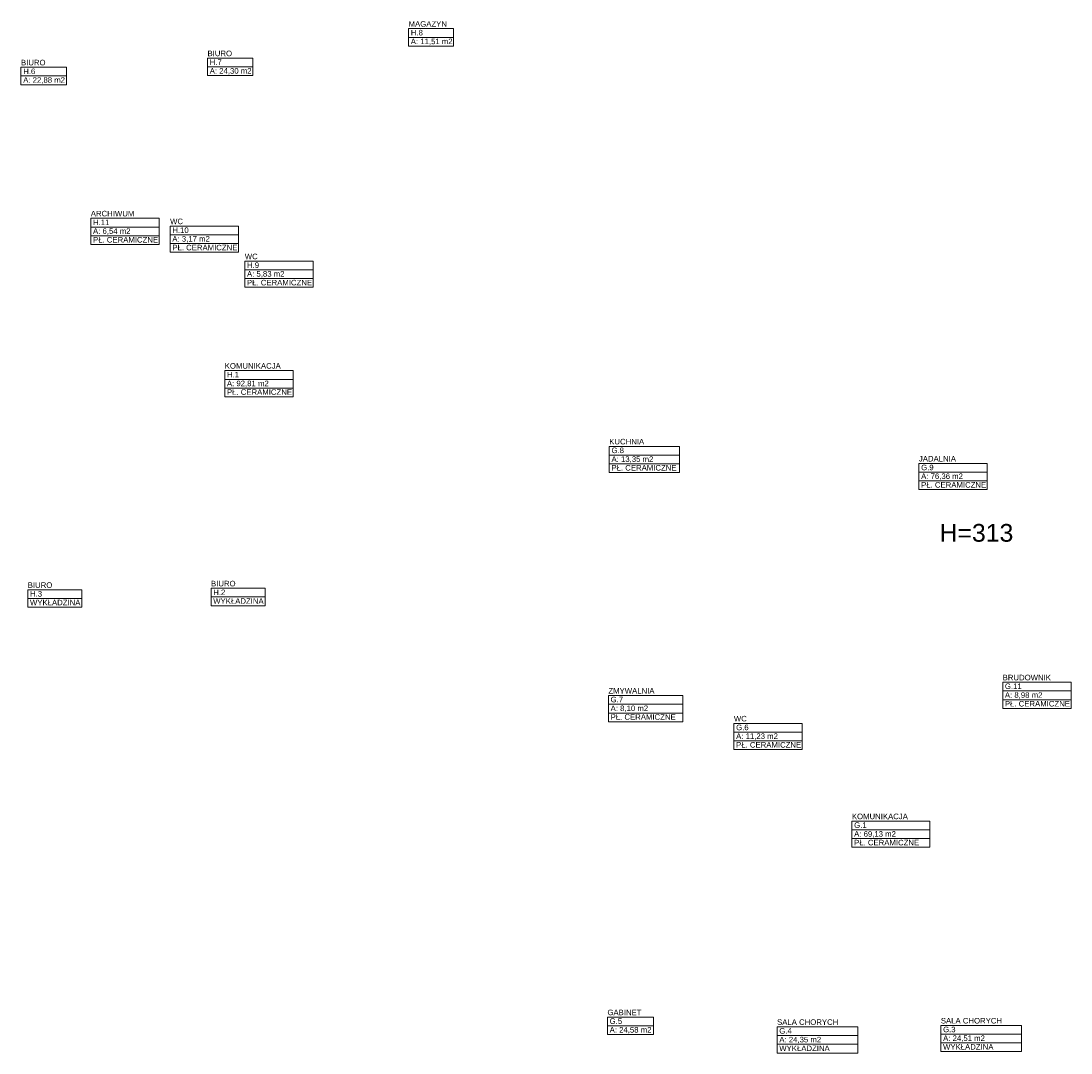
# Model space of a CAD drawing. Header units: millimetres. Extents: x 12683 to 90307, y 30842 to 62253.
# Tile 4 of 152: x 15919 to 18282, y 36324 to 38647. Entities that reach past the tile are written whole.
import ezdxf
from ezdxf.enums import TextEntityAlignment as Align

# ---------------------------------------------------------------- set-up
doc = ezdxf.new("R2010")
doc.units = ezdxf.units.MM
doc.header["$LTSCALE"] = 0.6
doc.layers.add('zzz_podklady_opisy', color=252, linetype='Continuous', lineweight=15)
doc.layers.add('zzzz_mapa', color=252, linetype='Continuous', lineweight=15)
doc.styles.add('GENERATED_STYLE_1', font='ARIAL.TTF')

# ---------------------------------------------------------------- blocks, each defined once
blk = doc.blocks.new('KOMUNIKACJA           _G.1_148_2', base_point=(239509, -86565))
at = {"layer": 'zzzz_mapa', "linetype": 'Continuous'}
for p, q in [((238631, -86369), (240388, -86369)), ((238631, -86565), (238631, -86369)), ((240388, -86369), (240388, -86565)), ((240388, -86565), (238631, -86565)), ((238631, -86565), (240388, -86565)), ((238631, -86761), (238631, -86565)), ((240388, -86565), (240388, -86761)), ((240388, -86761), (238631, -86761)), ((238631, -86761), (240388, -86761)), ((238631, -86958), (238631, -86761)), ((240388, -86958), (238631, -86958)), ((240388, -86761), (240388, -86958))]:
    blk.add_line(p, q, dxfattribs=at)
at = {"linetype": 'Continuous', "flags": 1}
for tag in ['ROOM_AREA', 'ROOM_PERIM', 'ROOM_WALLS_SURF', 'ROOM_DOORS_SURF', 'ROOM_WINDS_SURF', 'ROOM_BASELEV', 'ROOM_HEIGHT', 'ROOM_NET_AREA', 'ROOM_REDUCED_AREA', 'ROOM_CALC_AREA', 'ROOM_VOLUME']:
    blk.add_attdef(tag, text='', height=2000, dxfattribs=at).set_placement((239509, -87598), align=Align.BOTTOM_LEFT)
at = {"layer": 'zzzz_mapa', "linetype": 'Continuous', "insert": (238681, -86594), "char_height": 125, "attachment_point": 1, "style": 'GENERATED_STYLE_1'}
blk.add_mtext('{A: 69,13 m2}', dxfattribs=at)
at = {"layer": 'zzzz_mapa', "style": 'GENERATED_STYLE_1'}
for tag, p in [('ROOM_NAME', (238631, -86363)), ('ROOM_NUMBER', (238681, -86559)), ('basec', (238681, -86952))]:
    blk.add_attdef(tag, text='', height=125, dxfattribs=at).set_placement(p, align=Align.BOTTOM_LEFT)
blk = doc.blocks.new('SALA CHORYCH          _G.3_150_2', base_point=(241543, -91163))
at = {"layer": 'zzzz_mapa', "linetype": 'Continuous'}
for p, q in [((240634, -90967), (242452, -90967)), ((240634, -91163), (240634, -90967)), ((242452, -90967), (242452, -91163)), ((242452, -91163), (240634, -91163)), ((240634, -91163), (242452, -91163)), ((240634, -91360), (240634, -91163)), ((242452, -91163), (242452, -91360)), ((242452, -91360), (240634, -91360)), ((240634, -91360), (242452, -91360)), ((240634, -91556), (240634, -91360)), ((242452, -91360), (242452, -91556)), ((242452, -91556), (240634, -91556))]:
    blk.add_line(p, q, dxfattribs=at)
at = {"linetype": 'Continuous', "flags": 1}
for tag in ['ROOM_AREA', 'ROOM_PERIM', 'ROOM_WALLS_SURF', 'ROOM_DOORS_SURF', 'ROOM_WINDS_SURF', 'ROOM_BASELEV', 'ROOM_HEIGHT', 'ROOM_NET_AREA', 'ROOM_REDUCED_AREA', 'ROOM_CALC_AREA', 'ROOM_VOLUME']:
    blk.add_attdef(tag, text='', height=2000, dxfattribs=at).set_placement((241543, -92197), align=Align.BOTTOM_LEFT)
at = {"layer": 'zzzz_mapa', "linetype": 'Continuous', "insert": (240684, -91192), "char_height": 125, "attachment_point": 1, "style": 'GENERATED_STYLE_1'}
blk.add_mtext('{A: 24,51 m2}', dxfattribs=at)
at = {"layer": 'zzzz_mapa', "style": 'GENERATED_STYLE_1'}
for tag, p in [('ROOM_NAME', (240634, -90961)), ('ROOM_NUMBER', (240684, -91158)), ('basec', (240684, -91550))]:
    blk.add_attdef(tag, text='', height=125, dxfattribs=at).set_placement(p, align=Align.BOTTOM_LEFT)
blk = doc.blocks.new('SALA CHORYCH          _G.4_151_2', base_point=(237856, -91195))
at = {"layer": 'zzzz_mapa', "linetype": 'Continuous'}
for p, q in [((236947, -90999), (238765, -90999)), ((236947, -91195), (236947, -90999)), ((238765, -90999), (238765, -91195)), ((238765, -91195), (236947, -91195)), ((236947, -91195), (238765, -91195)), ((236947, -91391), (236947, -91195)), ((238765, -91195), (238765, -91391)), ((238765, -91391), (236947, -91391)), ((236947, -91391), (238765, -91391)), ((236947, -91588), (236947, -91391)), ((238765, -91391), (238765, -91588)), ((238765, -91588), (236947, -91588))]:
    blk.add_line(p, q, dxfattribs=at)
at = {"linetype": 'Continuous', "flags": 1}
for tag in ['ROOM_AREA', 'ROOM_PERIM', 'ROOM_WALLS_SURF', 'ROOM_DOORS_SURF', 'ROOM_WINDS_SURF', 'ROOM_BASELEV', 'ROOM_HEIGHT', 'ROOM_NET_AREA', 'ROOM_REDUCED_AREA', 'ROOM_CALC_AREA', 'ROOM_VOLUME']:
    blk.add_attdef(tag, text='', height=2000, dxfattribs=at).set_placement((237856, -92228), align=Align.BOTTOM_LEFT)
at = {"layer": 'zzzz_mapa', "linetype": 'Continuous', "insert": (236997, -91224), "char_height": 125, "attachment_point": 1, "style": 'GENERATED_STYLE_1'}
blk.add_mtext('{A: 24,35 m2}', dxfattribs=at)
at = {"layer": 'zzzz_mapa', "style": 'GENERATED_STYLE_1'}
for tag, p in [('ROOM_NAME', (236947, -90993)), ('ROOM_NUMBER', (236997, -91189)), ('basec', (236997, -91582))]:
    blk.add_attdef(tag, text='', height=125, dxfattribs=at).set_placement(p, align=Align.BOTTOM_LEFT)
blk = doc.blocks.new('GABINET      _G.5_152_2', base_point=(233647, -90879))
at = {"layer": 'zzzz_mapa', "linetype": 'Continuous'}
for p, q in [((233128, -90780), (234167, -90780)), ((233128, -90977), (233128, -90780)), ((234167, -90977), (233128, -90977)), ((233128, -90977), (234167, -90977)), ((233128, -91173), (233128, -90977)), ((234167, -90780), (234167, -90977)), ((234167, -90977), (234167, -91173)), ((234167, -91173), (233128, -91173))]:
    blk.add_line(p, q, dxfattribs=at)
at = {"linetype": 'Continuous', "flags": 1}
for tag in ['ROOM_AREA', 'ROOM_PERIM', 'ROOM_WALLS_SURF', 'ROOM_DOORS_SURF', 'ROOM_WINDS_SURF', 'ROOM_BASELEV', 'ROOM_HEIGHT', 'ROOM_NET_AREA', 'ROOM_REDUCED_AREA', 'ROOM_CALC_AREA', 'ROOM_VOLUME']:
    blk.add_attdef(tag, text='', height=2000, dxfattribs=at).set_placement((233647, -91912), align=Align.BOTTOM_LEFT)
at = {"layer": 'zzzz_mapa', "linetype": 'Continuous', "insert": (233178, -91005), "char_height": 125, "attachment_point": 1, "style": 'GENERATED_STYLE_1'}
blk.add_mtext('{A: 24,58 m2}', dxfattribs=at)
at = {"layer": 'zzzz_mapa', "style": 'GENERATED_STYLE_1'}
for tag, p in [('ROOM_NAME', (233128, -90774)), ('ROOM_NUMBER', (233178, -90971))]:
    blk.add_attdef(tag, text='', height=125, dxfattribs=at).set_placement(p, align=Align.BOTTOM_LEFT)
blk = doc.blocks.new('ZMYWALNIA              _G.7_153_2', base_point=(233988, -83738))
at = {"layer": 'zzzz_mapa', "linetype": 'Continuous'}
for p, q in [((233150, -83542), (234826, -83542)), ((233150, -83738), (233150, -83542)), ((234826, -83542), (234826, -83738)), ((234826, -83738), (233150, -83738)), ((233150, -83738), (234826, -83738)), ((233150, -83935), (233150, -83738)), ((234826, -83738), (234826, -83935)), ((234826, -83935), (233150, -83935)), ((233150, -83935), (234826, -83935)), ((233150, -84131), (233150, -83935)), ((234826, -84131), (233150, -84131)), ((234826, -83935), (234826, -84131))]:
    blk.add_line(p, q, dxfattribs=at)
at = {"linetype": 'Continuous', "flags": 1}
for tag in ['ROOM_AREA', 'ROOM_PERIM', 'ROOM_WALLS_SURF', 'ROOM_DOORS_SURF', 'ROOM_WINDS_SURF', 'ROOM_BASELEV', 'ROOM_HEIGHT', 'ROOM_NET_AREA', 'ROOM_REDUCED_AREA', 'ROOM_CALC_AREA', 'ROOM_VOLUME']:
    blk.add_attdef(tag, text='', height=2000, dxfattribs=at).set_placement((233988, -84771), align=Align.BOTTOM_LEFT)
at = {"layer": 'zzzz_mapa', "linetype": 'Continuous', "insert": (233200, -83767), "char_height": 125, "attachment_point": 1, "style": 'GENERATED_STYLE_1'}
blk.add_mtext('{A: 8,10 m2}', dxfattribs=at)
at = {"layer": 'zzzz_mapa', "style": 'GENERATED_STYLE_1'}
for tag, p in [('ROOM_NAME', (233150, -83536)), ('ROOM_NUMBER', (233200, -83732)), ('basec', (233200, -84125))]:
    blk.add_attdef(tag, text='', height=125, dxfattribs=at).set_placement(p, align=Align.BOTTOM_LEFT)
blk = doc.blocks.new('KUCHNIA                 _G.8_154_2', base_point=(233957, -78129))
at = {"layer": 'zzzz_mapa', "linetype": 'Continuous'}
for p, q in [((233169, -77933), (234746, -77933)), ((233169, -78129), (233169, -77933)), ((234746, -77933), (234746, -78129)), ((234746, -78129), (233169, -78129)), ((233169, -78129), (234746, -78129)), ((233169, -78326), (233169, -78129)), ((234746, -78129), (234746, -78326)), ((234746, -78326), (233169, -78326)), ((233169, -78326), (234746, -78326)), ((233169, -78522), (233169, -78326)), ((234746, -78326), (234746, -78522)), ((234746, -78522), (233169, -78522))]:
    blk.add_line(p, q, dxfattribs=at)
at = {"linetype": 'Continuous', "flags": 1}
for tag in ['ROOM_AREA', 'ROOM_PERIM', 'ROOM_WALLS_SURF', 'ROOM_DOORS_SURF', 'ROOM_WINDS_SURF', 'ROOM_BASELEV', 'ROOM_HEIGHT', 'ROOM_NET_AREA', 'ROOM_REDUCED_AREA', 'ROOM_CALC_AREA', 'ROOM_VOLUME']:
    blk.add_attdef(tag, text='', height=2000, dxfattribs=at).set_placement((233957, -79163), align=Align.BOTTOM_LEFT)
at = {"layer": 'zzzz_mapa', "linetype": 'Continuous', "insert": (233219, -78158), "char_height": 125, "attachment_point": 1, "style": 'GENERATED_STYLE_1'}
blk.add_mtext('{A: 13,35 m2}', dxfattribs=at)
at = {"layer": 'zzzz_mapa', "style": 'GENERATED_STYLE_1'}
for tag, p in [('ROOM_NAME', (233169, -77927)), ('ROOM_NUMBER', (233219, -78123)), ('basec', (233219, -78516))]:
    blk.add_attdef(tag, text='', height=125, dxfattribs=at).set_placement(p, align=Align.BOTTOM_LEFT)
blk = doc.blocks.new('JADALNIA           _G.9_155_2', base_point=(240908, -78514))
at = {"layer": 'zzzz_mapa', "linetype": 'Continuous'}
for p, q in [((240139, -78318), (241677, -78318)), ((240139, -78514), (240139, -78318)), ((241677, -78318), (241677, -78514)), ((241677, -78514), (240139, -78514)), ((240139, -78514), (241677, -78514)), ((240139, -78711), (240139, -78514)), ((241677, -78711), (240139, -78711)), ((240139, -78711), (241677, -78711)), ((240139, -78907), (240139, -78711)), ((241677, -78514), (241677, -78711)), ((241677, -78711), (241677, -78907)), ((241677, -78907), (240139, -78907))]:
    blk.add_line(p, q, dxfattribs=at)
at = {"linetype": 'Continuous', "flags": 1}
for tag in ['ROOM_AREA', 'ROOM_PERIM', 'ROOM_WALLS_SURF', 'ROOM_DOORS_SURF', 'ROOM_WINDS_SURF', 'ROOM_BASELEV', 'ROOM_HEIGHT', 'ROOM_NET_AREA', 'ROOM_REDUCED_AREA', 'ROOM_CALC_AREA', 'ROOM_VOLUME']:
    blk.add_attdef(tag, text='', height=2000, dxfattribs=at).set_placement((240908, -79547), align=Align.BOTTOM_LEFT)
at = {"layer": 'zzzz_mapa', "linetype": 'Continuous', "insert": (240189, -78543), "char_height": 125, "attachment_point": 1, "style": 'GENERATED_STYLE_1'}
blk.add_mtext('{A: 76,36 m2}', dxfattribs=at)
at = {"layer": 'zzzz_mapa', "style": 'GENERATED_STYLE_1'}
for tag, p in [('ROOM_NAME', (240139, -78312)), ('ROOM_NUMBER', (240189, -78508)), ('basec', (240189, -78901))]:
    blk.add_attdef(tag, text='', height=125, dxfattribs=at).set_placement(p, align=Align.BOTTOM_LEFT)
blk = doc.blocks.new('WC     _G.6_156_2', base_point=(236744, -84365))
at = {"layer": 'zzzz_mapa', "linetype": 'Continuous'}
for p, q in [((235975, -84169), (237512, -84169)), ((235975, -84365), (235975, -84169)), ((237512, -84365), (235975, -84365)), ((235975, -84365), (237512, -84365)), ((235975, -84562), (235975, -84365)), ((237512, -84169), (237512, -84365)), ((237512, -84365), (237512, -84562)), ((237512, -84562), (235975, -84562)), ((235975, -84562), (237512, -84562)), ((235975, -84758), (235975, -84562)), ((237512, -84562), (237512, -84758)), ((237512, -84758), (235975, -84758))]:
    blk.add_line(p, q, dxfattribs=at)
at = {"linetype": 'Continuous', "flags": 1}
for tag in ['ROOM_AREA', 'ROOM_PERIM', 'ROOM_WALLS_SURF', 'ROOM_DOORS_SURF', 'ROOM_WINDS_SURF', 'ROOM_BASELEV', 'ROOM_HEIGHT', 'ROOM_NET_AREA', 'ROOM_REDUCED_AREA', 'ROOM_CALC_AREA', 'ROOM_VOLUME']:
    blk.add_attdef(tag, text='', height=2000, dxfattribs=at).set_placement((236744, -85398), align=Align.BOTTOM_LEFT)
at = {"layer": 'zzzz_mapa', "linetype": 'Continuous', "insert": (236025, -84394), "char_height": 125, "attachment_point": 1, "style": 'GENERATED_STYLE_1'}
blk.add_mtext('{A: 11,23 m2}', dxfattribs=at)
at = {"layer": 'zzzz_mapa', "style": 'GENERATED_STYLE_1'}
for tag, p in [('ROOM_NAME', (235975, -84163)), ('ROOM_NUMBER', (236025, -84359)), ('basec', (236025, -84752))]:
    blk.add_attdef(tag, text='', height=125, dxfattribs=at).set_placement(p, align=Align.BOTTOM_LEFT)
blk = doc.blocks.new('BRUDOWNIK_G.11_158_2', base_point=(242795, -83439))
at = {"layer": 'zzzz_mapa', "linetype": 'Continuous'}
for p, q in [((242026, -83243), (243564, -83243)), ((242026, -83439), (242026, -83243)), ((243564, -83439), (242026, -83439)), ((242026, -83439), (243564, -83439)), ((242026, -83636), (242026, -83439)), ((243564, -83243), (243564, -83439)), ((243564, -83439), (243564, -83636)), ((243564, -83636), (242026, -83636)), ((242026, -83636), (243564, -83636)), ((242026, -83832), (242026, -83636)), ((243564, -83636), (243564, -83832)), ((243564, -83832), (242026, -83832))]:
    blk.add_line(p, q, dxfattribs=at)
at = {"linetype": 'Continuous', "flags": 1}
for tag in ['ROOM_AREA', 'ROOM_PERIM', 'ROOM_WALLS_SURF', 'ROOM_DOORS_SURF', 'ROOM_WINDS_SURF', 'ROOM_BASELEV', 'ROOM_HEIGHT', 'ROOM_NET_AREA', 'ROOM_REDUCED_AREA', 'ROOM_CALC_AREA', 'ROOM_VOLUME']:
    blk.add_attdef(tag, text='', height=2000, dxfattribs=at).set_placement((242795, -84473), align=Align.BOTTOM_LEFT)
at = {"layer": 'zzzz_mapa', "linetype": 'Continuous', "insert": (242076, -83468), "char_height": 125, "attachment_point": 1, "style": 'GENERATED_STYLE_1'}
blk.add_mtext('{A: 8,98 m2}', dxfattribs=at)
at = {"layer": 'zzzz_mapa', "style": 'GENERATED_STYLE_1'}
for tag, p in [('ROOM_NAME', (242026, -83237)), ('ROOM_NUMBER', (242076, -83434)), ('basec', (242076, -83826))]:
    blk.add_attdef(tag, text='', height=125, dxfattribs=at).set_placement(p, align=Align.BOTTOM_LEFT)
blk = doc.blocks.new('KOMUNIKACJA_H.1_159_2', base_point=(225281, -76425))
at = {"layer": 'zzzz_mapa', "linetype": 'Continuous'}
for p, q in [((224512, -76229), (226050, -76229)), ((224512, -76425), (224512, -76229)), ((226050, -76229), (226050, -76425)), ((226050, -76425), (224512, -76425)), ((224512, -76425), (226050, -76425)), ((224512, -76621), (224512, -76425)), ((226050, -76425), (226050, -76621)), ((226050, -76621), (224512, -76621)), ((224512, -76621), (226050, -76621)), ((224512, -76818), (224512, -76621)), ((226050, -76818), (224512, -76818)), ((226050, -76621), (226050, -76818))]:
    blk.add_line(p, q, dxfattribs=at)
at = {"linetype": 'Continuous', "flags": 1}
for tag in ['ROOM_AREA', 'ROOM_PERIM', 'ROOM_WALLS_SURF', 'ROOM_DOORS_SURF', 'ROOM_WINDS_SURF', 'ROOM_BASELEV', 'ROOM_HEIGHT', 'ROOM_NET_AREA', 'ROOM_REDUCED_AREA', 'ROOM_CALC_AREA', 'ROOM_VOLUME']:
    blk.add_attdef(tag, text='', height=2000, dxfattribs=at).set_placement((225281, -77458), align=Align.BOTTOM_LEFT)
at = {"layer": 'zzzz_mapa', "linetype": 'Continuous', "insert": (224562, -76454), "char_height": 125, "attachment_point": 1, "style": 'GENERATED_STYLE_1'}
blk.add_mtext('{A: 92,81 m2}', dxfattribs=at)
at = {"layer": 'zzzz_mapa', "style": 'GENERATED_STYLE_1'}
for tag, p in [('ROOM_NAME', (224512, -76223)), ('ROOM_NUMBER', (224562, -76419)), ('basec', (224562, -76812))]:
    blk.add_attdef(tag, text='', height=125, dxfattribs=at).set_placement(p, align=Align.BOTTOM_LEFT)
blk = doc.blocks.new('BIURO_H.2_165_2', base_point=(224811, -81227))
at = {"layer": 'zzzz_mapa', "linetype": 'Continuous'}
for p, q in [((224204, -81129), (225419, -81129)), ((224204, -81325), (224204, -81129)), ((225419, -81129), (225419, -81325)), ((225419, -81325), (224204, -81325)), ((224204, -81325), (225419, -81325)), ((224204, -81521), (224204, -81325)), ((225419, -81521), (224204, -81521)), ((225419, -81325), (225419, -81521))]:
    blk.add_line(p, q, dxfattribs=at)
at = {"linetype": 'Continuous', "flags": 1}
for tag in ['ROOM_AREA', 'ROOM_PERIM', 'ROOM_WALLS_SURF', 'ROOM_DOORS_SURF', 'ROOM_WINDS_SURF', 'ROOM_BASELEV', 'ROOM_HEIGHT', 'ROOM_NET_AREA', 'ROOM_REDUCED_AREA', 'ROOM_CALC_AREA', 'ROOM_VOLUME']:
    blk.add_attdef(tag, text='', height=2000, dxfattribs=at).set_placement((224811, -82260), align=Align.BOTTOM_LEFT)
at = {"layer": 'zzzz_mapa', "style": 'GENERATED_STYLE_1'}
for tag, p in [('ROOM_NAME', (224204, -81123)), ('ROOM_NUMBER', (224254, -81319)), ('basec', (224254, -81516))]:
    blk.add_attdef(tag, text='', height=125, dxfattribs=at).set_placement(p, align=Align.BOTTOM_LEFT)
blk = doc.blocks.new('BIURO_H.3_166_2', base_point=(220686, -81261))
at = {"layer": 'zzzz_mapa', "linetype": 'Continuous'}
for p, q in [((220079, -81163), (221293, -81163)), ((220079, -81359), (220079, -81163)), ((221293, -81163), (221293, -81359)), ((221293, -81359), (220079, -81359)), ((220079, -81359), (221293, -81359)), ((220079, -81556), (220079, -81359)), ((221293, -81359), (221293, -81556)), ((221293, -81556), (220079, -81556))]:
    blk.add_line(p, q, dxfattribs=at)
at = {"linetype": 'Continuous', "flags": 1}
for tag in ['ROOM_AREA', 'ROOM_PERIM', 'ROOM_WALLS_SURF', 'ROOM_DOORS_SURF', 'ROOM_WINDS_SURF', 'ROOM_BASELEV', 'ROOM_HEIGHT', 'ROOM_NET_AREA', 'ROOM_REDUCED_AREA', 'ROOM_CALC_AREA', 'ROOM_VOLUME']:
    blk.add_attdef(tag, text='', height=2000, dxfattribs=at).set_placement((220686, -82294), align=Align.BOTTOM_LEFT)
at = {"layer": 'zzzz_mapa', "style": 'GENERATED_STYLE_1'}
for tag, p in [('ROOM_NAME', (220079, -81157)), ('ROOM_NUMBER', (220129, -81353)), ('basec', (220129, -81550))]:
    blk.add_attdef(tag, text='', height=125, dxfattribs=at).set_placement(p, align=Align.BOTTOM_LEFT)
blk = doc.blocks.new('BIURO_H.6_163_2', base_point=(220438, -69500))
at = {"layer": 'zzzz_mapa', "linetype": 'Continuous'}
for p, q in [((219926, -69401), (220950, -69401)), ((219926, -69598), (219926, -69401)), ((220950, -69401), (220950, -69598)), ((220950, -69598), (219926, -69598)), ((219926, -69598), (220950, -69598)), ((219926, -69794), (219926, -69598)), ((220950, -69598), (220950, -69794)), ((220950, -69794), (219926, -69794))]:
    blk.add_line(p, q, dxfattribs=at)
at = {"linetype": 'Continuous', "flags": 1}
for tag in ['ROOM_AREA', 'ROOM_PERIM', 'ROOM_WALLS_SURF', 'ROOM_DOORS_SURF', 'ROOM_WINDS_SURF', 'ROOM_BASELEV', 'ROOM_HEIGHT', 'ROOM_NET_AREA', 'ROOM_REDUCED_AREA', 'ROOM_CALC_AREA', 'ROOM_VOLUME']:
    blk.add_attdef(tag, text='', height=2000, dxfattribs=at).set_placement((220438, -70533), align=Align.BOTTOM_LEFT)
at = {"layer": 'zzzz_mapa', "linetype": 'Continuous', "insert": (219976, -69626), "char_height": 125, "attachment_point": 1, "style": 'GENERATED_STYLE_1'}
blk.add_mtext('{A: 22,88 m2}', dxfattribs=at)
at = {"layer": 'zzzz_mapa', "style": 'GENERATED_STYLE_1'}
for tag, p in [('ROOM_NAME', (219926, -69396)), ('ROOM_NUMBER', (219976, -69592))]:
    blk.add_attdef(tag, text='', height=125, dxfattribs=at).set_placement(p, align=Align.BOTTOM_LEFT)
blk = doc.blocks.new('BIURO_H.7_162_2', base_point=(224637, -69293))
at = {"layer": 'zzzz_mapa', "linetype": 'Continuous'}
for p, q in [((224125, -69195), (225148, -69195)), ((224125, -69391), (224125, -69195)), ((225148, -69195), (225148, -69391)), ((225148, -69391), (224125, -69391)), ((224125, -69391), (225148, -69391)), ((224125, -69588), (224125, -69391)), ((225148, -69391), (225148, -69588)), ((225148, -69588), (224125, -69588))]:
    blk.add_line(p, q, dxfattribs=at)
at = {"linetype": 'Continuous', "flags": 1}
for tag in ['ROOM_AREA', 'ROOM_PERIM', 'ROOM_WALLS_SURF', 'ROOM_DOORS_SURF', 'ROOM_WINDS_SURF', 'ROOM_BASELEV', 'ROOM_HEIGHT', 'ROOM_NET_AREA', 'ROOM_REDUCED_AREA', 'ROOM_CALC_AREA', 'ROOM_VOLUME']:
    blk.add_attdef(tag, text='', height=2000, dxfattribs=at).set_placement((224637, -70326), align=Align.BOTTOM_LEFT)
at = {"layer": 'zzzz_mapa', "linetype": 'Continuous', "insert": (224175, -69420), "char_height": 125, "attachment_point": 1, "style": 'GENERATED_STYLE_1'}
blk.add_mtext('{A: 24,30 m2}', dxfattribs=at)
at = {"layer": 'zzzz_mapa', "style": 'GENERATED_STYLE_1'}
for tag, p in [('ROOM_NAME', (224125, -69189)), ('ROOM_NUMBER', (224175, -69385))]:
    blk.add_attdef(tag, text='', height=125, dxfattribs=at).set_placement(p, align=Align.BOTTOM_LEFT)
blk = doc.blocks.new('MAGAZYN_H.8_161_2', base_point=(229157, -68631))
at = {"layer": 'zzzz_mapa', "linetype": 'Continuous'}
for p, q in [((228651, -68532), (229662, -68532)), ((228651, -68729), (228651, -68532)), ((229662, -68532), (229662, -68729)), ((229662, -68729), (228651, -68729)), ((228651, -68729), (229662, -68729)), ((228651, -68925), (228651, -68729)), ((229662, -68729), (229662, -68925)), ((229662, -68925), (228651, -68925))]:
    blk.add_line(p, q, dxfattribs=at)
at = {"linetype": 'Continuous', "flags": 1}
for tag in ['ROOM_AREA', 'ROOM_PERIM', 'ROOM_WALLS_SURF', 'ROOM_DOORS_SURF', 'ROOM_WINDS_SURF', 'ROOM_BASELEV', 'ROOM_HEIGHT', 'ROOM_NET_AREA', 'ROOM_REDUCED_AREA', 'ROOM_CALC_AREA', 'ROOM_VOLUME']:
    blk.add_attdef(tag, text='', height=2000, dxfattribs=at).set_placement((229157, -69664), align=Align.BOTTOM_LEFT)
at = {"layer": 'zzzz_mapa', "linetype": 'Continuous', "insert": (228701, -68757), "char_height": 125, "attachment_point": 1, "style": 'GENERATED_STYLE_1'}
blk.add_mtext('{A: 11,51 m2}', dxfattribs=at)
at = {"layer": 'zzzz_mapa', "style": 'GENERATED_STYLE_1'}
for tag, p in [('ROOM_NAME', (228651, -68526)), ('ROOM_NUMBER', (228701, -68723))]:
    blk.add_attdef(tag, text='', height=125, dxfattribs=at).set_placement(p, align=Align.BOTTOM_LEFT)
blk = doc.blocks.new('WC_H.9_160_2', base_point=(225732, -73962))
at = {"layer": 'zzzz_mapa', "linetype": 'Continuous'}
for p, q in [((224963, -73765), (226501, -73765)), ((224963, -73962), (224963, -73765)), ((226501, -73962), (224963, -73962)), ((224963, -73962), (226501, -73962)), ((224963, -74158), (224963, -73962)), ((226501, -73765), (226501, -73962)), ((226501, -73962), (226501, -74158)), ((226501, -74158), (224963, -74158)), ((224963, -74158), (226501, -74158)), ((224963, -74355), (224963, -74158)), ((226501, -74158), (226501, -74355)), ((226501, -74355), (224963, -74355))]:
    blk.add_line(p, q, dxfattribs=at)
at = {"linetype": 'Continuous', "flags": 1}
for tag in ['ROOM_AREA', 'ROOM_PERIM', 'ROOM_WALLS_SURF', 'ROOM_DOORS_SURF', 'ROOM_WINDS_SURF', 'ROOM_BASELEV', 'ROOM_HEIGHT', 'ROOM_NET_AREA', 'ROOM_REDUCED_AREA', 'ROOM_CALC_AREA', 'ROOM_VOLUME']:
    blk.add_attdef(tag, text='', height=2000, dxfattribs=at).set_placement((225732, -74995), align=Align.BOTTOM_LEFT)
at = {"layer": 'zzzz_mapa', "linetype": 'Continuous', "insert": (225013, -73990), "char_height": 125, "attachment_point": 1, "style": 'GENERATED_STYLE_1'}
blk.add_mtext('{A: 5,83 m2}', dxfattribs=at)
at = {"layer": 'zzzz_mapa', "style": 'GENERATED_STYLE_1'}
for tag, p in [('ROOM_NAME', (224963, -73759)), ('ROOM_NUMBER', (225013, -73956)), ('basec', (225013, -74349))]:
    blk.add_attdef(tag, text='', height=125, dxfattribs=at).set_placement(p, align=Align.BOTTOM_LEFT)
blk = doc.blocks.new('WC_H.10_126_2', base_point=(224051, -73173))
at = {"layer": 'zzzz_mapa', "linetype": 'Continuous'}
for p, q in [((223282, -72977), (224820, -72977)), ((223282, -73173), (223282, -72977)), ((224820, -72977), (224820, -73173)), ((224820, -73173), (223282, -73173)), ((223282, -73173), (224820, -73173)), ((223282, -73369), (223282, -73173)), ((224820, -73173), (224820, -73369)), ((224820, -73369), (223282, -73369)), ((223282, -73369), (224820, -73369)), ((223282, -73566), (223282, -73369)), ((224820, -73369), (224820, -73566)), ((224820, -73566), (223282, -73566))]:
    blk.add_line(p, q, dxfattribs=at)
at = {"linetype": 'Continuous', "flags": 1}
for tag in ['ROOM_AREA', 'ROOM_PERIM', 'ROOM_WALLS_SURF', 'ROOM_DOORS_SURF', 'ROOM_WINDS_SURF', 'ROOM_BASELEV', 'ROOM_HEIGHT', 'ROOM_NET_AREA', 'ROOM_REDUCED_AREA', 'ROOM_CALC_AREA', 'ROOM_VOLUME']:
    blk.add_attdef(tag, text='', height=2000, dxfattribs=at).set_placement((224051, -74206), align=Align.BOTTOM_LEFT)
at = {"layer": 'zzzz_mapa', "linetype": 'Continuous', "insert": (223332, -73202), "char_height": 125, "attachment_point": 1, "style": 'GENERATED_STYLE_1'}
blk.add_mtext('{A: 3,17 m2}', dxfattribs=at)
at = {"layer": 'zzzz_mapa', "style": 'GENERATED_STYLE_1'}
for tag, p in [('ROOM_NAME', (223282, -72971)), ('ROOM_NUMBER', (223332, -73167)), ('basec', (223332, -73560))]:
    blk.add_attdef(tag, text='', height=125, dxfattribs=at).set_placement(p, align=Align.BOTTOM_LEFT)
blk = doc.blocks.new('ARCHIWUM_H.11_57_2', base_point=(222267, -72998))
at = {"layer": 'zzzz_mapa', "linetype": 'Continuous'}
for p, q in [((221498, -72801), (223036, -72801)), ((221498, -72998), (221498, -72801)), ((223036, -72801), (223036, -72998)), ((223036, -72998), (221498, -72998)), ((221498, -72998), (223036, -72998)), ((221498, -73194), (221498, -72998)), ((223036, -72998), (223036, -73194)), ((223036, -73194), (221498, -73194)), ((221498, -73194), (223036, -73194)), ((221498, -73391), (221498, -73194)), ((223036, -73194), (223036, -73391)), ((223036, -73391), (221498, -73391))]:
    blk.add_line(p, q, dxfattribs=at)
at = {"linetype": 'Continuous', "flags": 1}
for tag in ['ROOM_AREA', 'ROOM_PERIM', 'ROOM_WALLS_SURF', 'ROOM_DOORS_SURF', 'ROOM_WINDS_SURF', 'ROOM_BASELEV', 'ROOM_HEIGHT', 'ROOM_NET_AREA', 'ROOM_REDUCED_AREA', 'ROOM_CALC_AREA', 'ROOM_VOLUME']:
    blk.add_attdef(tag, text='', height=2000, dxfattribs=at).set_placement((222267, -74031), align=Align.BOTTOM_LEFT)
at = {"layer": 'zzzz_mapa', "linetype": 'Continuous', "insert": (221548, -73026), "char_height": 125, "attachment_point": 1, "style": 'GENERATED_STYLE_1'}
blk.add_mtext('{A: 6,54 m2}', dxfattribs=at)
at = {"layer": 'zzzz_mapa', "style": 'GENERATED_STYLE_1'}
for tag, p in [('ROOM_NAME', (221498, -72795)), ('ROOM_NUMBER', (221548, -72992)), ('basec', (221548, -73385))]:
    blk.add_attdef(tag, text='', height=125, dxfattribs=at).set_placement(p, align=Align.BOTTOM_LEFT)

msp = doc.modelspace()

# ---------------------------------------------------------------- block references
at = {"layer": 'zzz_podklady_opisy'}
ref = msp.add_blockref('MAGAZYN_H.8_161_2', (16841.6, 38620.2), dxfattribs=dict(at, xscale=0.1, yscale=0.1, zscale=0.1))
ref.add_attrib('ROOM_NAME', 'MAGAZYN', dxfattribs={"layer": 'zzzz_mapa', "color": 5, "linetype": 'Continuous', "height": 12.5, "style": 'GENERATED_STYLE_1'}).set_placement((16791.1, 38630.6), align=Align.BOTTOM_LEFT)
ref.add_attrib('ROOM_NUMBER', 'H.8', dxfattribs={"layer": 'zzzz_mapa', "color": 5, "linetype": 'Continuous', "height": 12.5, "style": 'GENERATED_STYLE_1'}).set_placement((16796.1, 38611), align=Align.BOTTOM_LEFT)
ref = msp.add_blockref('BIURO_H.7_162_2', (16389.6, 38553.9), dxfattribs=dict(at, xscale=0.1, yscale=0.1, zscale=0.1))
ref.add_attrib('ROOM_NAME', 'BIURO', dxfattribs={"layer": 'zzzz_mapa', "color": 5, "linetype": 'Continuous', "height": 12.5, "style": 'GENERATED_STYLE_1'}).set_placement((16338.4, 38564.3), align=Align.BOTTOM_LEFT)
ref.add_attrib('ROOM_NUMBER', 'H.7', dxfattribs={"layer": 'zzzz_mapa', "color": 5, "linetype": 'Continuous', "height": 12.5, "style": 'GENERATED_STYLE_1'}).set_placement((16343.4, 38544.7), align=Align.BOTTOM_LEFT)
ref = msp.add_blockref('BIURO_H.6_163_2', (15969.7, 38533.3), dxfattribs=dict(at, xscale=0.1, yscale=0.1, zscale=0.1))
ref.add_attrib('ROOM_NAME', 'BIURO', dxfattribs={"layer": 'zzzz_mapa', "color": 5, "linetype": 'Continuous', "height": 12.5, "style": 'GENERATED_STYLE_1'}).set_placement((15918.5, 38543.7), align=Align.BOTTOM_LEFT)
ref.add_attrib('ROOM_NUMBER', 'H.6', dxfattribs={"layer": 'zzzz_mapa', "color": 5, "linetype": 'Continuous', "height": 12.5, "style": 'GENERATED_STYLE_1'}).set_placement((15923.5, 38524), align=Align.BOTTOM_LEFT)
ref = msp.add_blockref('ARCHIWUM_H.11_57_2', (16152.6, 38183.5), dxfattribs=dict(at, xscale=0.1, yscale=0.1, zscale=0.1))
ref.add_attrib('ROOM_NAME', 'ARCHIWUM', dxfattribs={"layer": 'zzzz_mapa', "color": 5, "linetype": 'Continuous', "height": 12.5, "style": 'GENERATED_STYLE_1'}).set_placement((16075.7, 38203.7), align=Align.BOTTOM_LEFT)
ref.add_attrib('ROOM_NUMBER', 'H.11', dxfattribs={"layer": 'zzzz_mapa', "color": 5, "linetype": 'Continuous', "height": 12.5, "style": 'GENERATED_STYLE_1'}).set_placement((16080.7, 38184.1), align=Align.BOTTOM_LEFT)
ref.add_attrib('basec', 'PŁ. CERAMICZNE', dxfattribs={"layer": 'zzzz_mapa', "color": 5, "linetype": 'Continuous', "height": 12.5, "style": 'GENERATED_STYLE_1'}).set_placement((16080.7, 38144.8), align=Align.BOTTOM_LEFT)
ref = msp.add_blockref('WC_H.10_126_2', (16331.1, 38166), dxfattribs=dict(at, xscale=0.1, yscale=0.1, zscale=0.1))
ref.add_attrib('ROOM_NAME', 'WC', dxfattribs={"layer": 'zzzz_mapa', "color": 5, "linetype": 'Continuous', "height": 12.5, "style": 'GENERATED_STYLE_1'}).set_placement((16254.2, 38186.2), align=Align.BOTTOM_LEFT)
ref.add_attrib('ROOM_NUMBER', 'H.10', dxfattribs={"layer": 'zzzz_mapa', "color": 5, "linetype": 'Continuous', "height": 12.5, "style": 'GENERATED_STYLE_1'}).set_placement((16259.2, 38166.5), align=Align.BOTTOM_LEFT)
ref.add_attrib('basec', 'PŁ. CERAMICZNE', dxfattribs={"layer": 'zzzz_mapa', "color": 5, "linetype": 'Continuous', "height": 12.5, "style": 'GENERATED_STYLE_1'}).set_placement((16259.2, 38127.3), align=Align.BOTTOM_LEFT)
ref = msp.add_blockref('WC_H.9_160_2', (16499.2, 38087.1), dxfattribs=dict(at, xscale=0.1, yscale=0.1, zscale=0.1))
ref.add_attrib('ROOM_NAME', 'WC', dxfattribs={"layer": 'zzzz_mapa', "color": 5, "linetype": 'Continuous', "height": 12.5, "style": 'GENERATED_STYLE_1'}).set_placement((16422.3, 38107.3), align=Align.BOTTOM_LEFT)
ref.add_attrib('ROOM_NUMBER', 'H.9', dxfattribs={"layer": 'zzzz_mapa', "color": 5, "linetype": 'Continuous', "height": 12.5, "style": 'GENERATED_STYLE_1'}).set_placement((16427.3, 38087.7), align=Align.BOTTOM_LEFT)
ref.add_attrib('basec', 'PŁ. CERAMICZNE', dxfattribs={"layer": 'zzzz_mapa', "color": 5, "linetype": 'Continuous', "height": 12.5, "style": 'GENERATED_STYLE_1'}).set_placement((16427.3, 38048.4), align=Align.BOTTOM_LEFT)
ref = msp.add_blockref('KOMUNIKACJA_H.1_159_2', (16454, 37840.7), dxfattribs=dict(at, xscale=0.1, yscale=0.1, zscale=0.1))
ref.add_attrib('ROOM_NAME', 'KOMUNIKACJA', dxfattribs={"layer": 'zzzz_mapa', "color": 5, "linetype": 'Continuous', "height": 12.5, "style": 'GENERATED_STYLE_1'}).set_placement((16377.2, 37861), align=Align.BOTTOM_LEFT)
ref.add_attrib('ROOM_NUMBER', 'H.1', dxfattribs={"layer": 'zzzz_mapa', "color": 5, "linetype": 'Continuous', "height": 12.5, "style": 'GENERATED_STYLE_1'}).set_placement((16382.2, 37841.3), align=Align.BOTTOM_LEFT)
ref.add_attrib('basec', 'PŁ. CERAMICZNE', dxfattribs={"layer": 'zzzz_mapa', "color": 5, "linetype": 'Continuous', "height": 12.5, "style": 'GENERATED_STYLE_1'}).set_placement((16382.2, 37802.1), align=Align.BOTTOM_LEFT)
ref = msp.add_blockref('KUCHNIA                 _G.8_154_2', (17321.7, 37670.3), dxfattribs=dict(at, xscale=0.1, yscale=0.1, zscale=0.1))
ref.add_attrib('ROOM_NAME', 'KUCHNIA', dxfattribs={"layer": 'zzzz_mapa', "color": 5, "linetype": 'Continuous', "height": 12.5, "style": 'GENERATED_STYLE_1'}).set_placement((17242.8, 37690.5), align=Align.BOTTOM_LEFT)
ref.add_attrib('ROOM_NUMBER', 'G.8', dxfattribs={"layer": 'zzzz_mapa', "color": 5, "linetype": 'Continuous', "height": 12.5, "style": 'GENERATED_STYLE_1'}).set_placement((17247.8, 37670.9), align=Align.BOTTOM_LEFT)
ref.add_attrib('basec', 'PŁ. CERAMICZNE', dxfattribs={"layer": 'zzzz_mapa', "color": 5, "linetype": 'Continuous', "height": 12.5, "style": 'GENERATED_STYLE_1'}).set_placement((17247.8, 37631.6), align=Align.BOTTOM_LEFT)
ref = msp.add_blockref('JADALNIA           _G.9_155_2', (18016.8, 37631.8), dxfattribs=dict(at, xscale=0.1, yscale=0.1, zscale=0.1))
ref.add_attrib('ROOM_NAME', 'JADALNIA', dxfattribs={"layer": 'zzzz_mapa', "color": 5, "linetype": 'Continuous', "height": 12.5, "style": 'GENERATED_STYLE_1'}).set_placement((17939.9, 37652), align=Align.BOTTOM_LEFT)
ref.add_attrib('ROOM_NUMBER', 'G.9', dxfattribs={"layer": 'zzzz_mapa', "color": 5, "linetype": 'Continuous', "height": 12.5, "style": 'GENERATED_STYLE_1'}).set_placement((17944.9, 37632.4), align=Align.BOTTOM_LEFT)
ref.add_attrib('basec', 'PŁ. CERAMICZNE', dxfattribs={"layer": 'zzzz_mapa', "color": 5, "linetype": 'Continuous', "height": 12.5, "style": 'GENERATED_STYLE_1'}).set_placement((17944.9, 37593.1), align=Align.BOTTOM_LEFT)
ref = msp.add_blockref('BIURO_H.3_166_2', (15994.5, 37357.1), dxfattribs=dict(at, xscale=0.1, yscale=0.1, zscale=0.1))
ref.add_attrib('ROOM_NAME', 'BIURO', dxfattribs={"layer": 'zzzz_mapa', "color": 5, "linetype": 'Continuous', "height": 12.5, "style": 'GENERATED_STYLE_1'}).set_placement((15933.8, 37367.6), align=Align.BOTTOM_LEFT)
ref.add_attrib('ROOM_NUMBER', 'H.3', dxfattribs={"layer": 'zzzz_mapa', "color": 5, "linetype": 'Continuous', "height": 12.5, "style": 'GENERATED_STYLE_1'}).set_placement((15938.8, 37347.9), align=Align.BOTTOM_LEFT)
ref.add_attrib('basec', 'WYKŁADZINA', dxfattribs={"layer": 'zzzz_mapa', "color": 5, "linetype": 'Continuous', "height": 12.5, "style": 'GENERATED_STYLE_1'}).set_placement((15938.8, 37328.3), align=Align.BOTTOM_LEFT)
ref = msp.add_blockref('BIURO_H.2_165_2', (16407.1, 37360.6), dxfattribs=dict(at, xscale=0.1, yscale=0.1, zscale=0.1))
ref.add_attrib('ROOM_NAME', 'BIURO', dxfattribs={"layer": 'zzzz_mapa', "color": 5, "linetype": 'Continuous', "height": 12.5, "style": 'GENERATED_STYLE_1'}).set_placement((16346.3, 37371), align=Align.BOTTOM_LEFT)
ref.add_attrib('ROOM_NUMBER', 'H.2', dxfattribs={"layer": 'zzzz_mapa', "color": 5, "linetype": 'Continuous', "height": 12.5, "style": 'GENERATED_STYLE_1'}).set_placement((16351.3, 37351.3), align=Align.BOTTOM_LEFT)
ref.add_attrib('basec', 'WYKŁADZINA', dxfattribs={"layer": 'zzzz_mapa', "color": 5, "linetype": 'Continuous', "height": 12.5, "style": 'GENERATED_STYLE_1'}).set_placement((16351.3, 37331.7), align=Align.BOTTOM_LEFT)
ref = msp.add_blockref('BRUDOWNIK_G.11_158_2', (18205.4, 37139.3), dxfattribs=dict(at, xscale=0.1, yscale=0.1, zscale=0.1))
ref.add_attrib('ROOM_NAME', 'BRUDOWNIK', dxfattribs={"layer": 'zzzz_mapa', "color": 5, "linetype": 'Continuous', "height": 12.5, "style": 'GENERATED_STYLE_1'}).set_placement((18128.5, 37159.5), align=Align.BOTTOM_LEFT)
ref.add_attrib('ROOM_NUMBER', 'G.11', dxfattribs={"layer": 'zzzz_mapa', "color": 5, "linetype": 'Continuous', "height": 12.5, "style": 'GENERATED_STYLE_1'}).set_placement((18133.5, 37139.9), align=Align.BOTTOM_LEFT)
ref.add_attrib('basec', 'PŁ. CERAMICZNE', dxfattribs={"layer": 'zzzz_mapa', "color": 5, "linetype": 'Continuous', "height": 12.5, "style": 'GENERATED_STYLE_1'}).set_placement((18133.5, 37100.6), align=Align.BOTTOM_LEFT)
ref = msp.add_blockref('ZMYWALNIA              _G.7_153_2', (17324.7, 37109.4), dxfattribs=dict(at, xscale=0.1, yscale=0.1, zscale=0.1))
ref.add_attrib('ROOM_NAME', 'ZMYWALNIA', dxfattribs={"layer": 'zzzz_mapa', "color": 5, "linetype": 'Continuous', "height": 12.5, "style": 'GENERATED_STYLE_1'}).set_placement((17240.9, 37129.6), align=Align.BOTTOM_LEFT)
ref.add_attrib('ROOM_NUMBER', 'G.7', dxfattribs={"layer": 'zzzz_mapa', "color": 5, "linetype": 'Continuous', "height": 12.5, "style": 'GENERATED_STYLE_1'}).set_placement((17245.9, 37110), align=Align.BOTTOM_LEFT)
ref.add_attrib('basec', 'PŁ. CERAMICZNE', dxfattribs={"layer": 'zzzz_mapa', "color": 5, "linetype": 'Continuous', "height": 12.5, "style": 'GENERATED_STYLE_1'}).set_placement((17245.9, 37070.7), align=Align.BOTTOM_LEFT)
ref = msp.add_blockref('WC     _G.6_156_2', (17600.3, 37046.7), dxfattribs=dict(at, xscale=0.1, yscale=0.1, zscale=0.1))
ref.add_attrib('ROOM_NAME', 'WC', dxfattribs={"layer": 'zzzz_mapa', "color": 5, "linetype": 'Continuous', "height": 12.5, "style": 'GENERATED_STYLE_1'}).set_placement((17523.4, 37067), align=Align.BOTTOM_LEFT)
ref.add_attrib('ROOM_NUMBER', 'G.6', dxfattribs={"layer": 'zzzz_mapa', "color": 5, "linetype": 'Continuous', "height": 12.5, "style": 'GENERATED_STYLE_1'}).set_placement((17528.4, 37047.3), align=Align.BOTTOM_LEFT)
ref.add_attrib('basec', 'PŁ. CERAMICZNE', dxfattribs={"layer": 'zzzz_mapa', "color": 5, "linetype": 'Continuous', "height": 12.5, "style": 'GENERATED_STYLE_1'}).set_placement((17528.4, 37008), align=Align.BOTTOM_LEFT)
ref = msp.add_blockref('KOMUNIKACJA           _G.1_148_2', (17876.9, 36826.7), dxfattribs=dict(at, xscale=0.1, yscale=0.1, zscale=0.1))
ref.add_attrib('ROOM_NAME', 'KOMUNIKACJA', dxfattribs={"layer": 'zzzz_mapa', "color": 5, "linetype": 'Continuous', "height": 12.5, "style": 'GENERATED_STYLE_1'}).set_placement((17789, 36847), align=Align.BOTTOM_LEFT)
ref.add_attrib('ROOM_NUMBER', 'G.1', dxfattribs={"layer": 'zzzz_mapa', "color": 5, "linetype": 'Continuous', "height": 12.5, "style": 'GENERATED_STYLE_1'}).set_placement((17794, 36827.3), align=Align.BOTTOM_LEFT)
ref.add_attrib('basec', 'PŁ. CERAMICZNE', dxfattribs={"layer": 'zzzz_mapa', "color": 5, "linetype": 'Continuous', "height": 12.5, "style": 'GENERATED_STYLE_1'}).set_placement((17794, 36788), align=Align.BOTTOM_LEFT)
ref = msp.add_blockref('GABINET      _G.5_152_2', (17290.6, 36395.4), dxfattribs=dict(at, xscale=0.1, yscale=0.1, zscale=0.1))
ref.add_attrib('ROOM_NAME', 'GABINET', dxfattribs={"layer": 'zzzz_mapa', "color": 5, "linetype": 'Continuous', "height": 12.5, "style": 'GENERATED_STYLE_1'}).set_placement((17238.7, 36405.8), align=Align.BOTTOM_LEFT)
ref.add_attrib('ROOM_NUMBER', 'G.5', dxfattribs={"layer": 'zzzz_mapa', "color": 5, "linetype": 'Continuous', "height": 12.5, "style": 'GENERATED_STYLE_1'}).set_placement((17243.7, 36386.2), align=Align.BOTTOM_LEFT)
ref = msp.add_blockref('SALA CHORYCH          _G.3_150_2', (18080.3, 36366.9), dxfattribs=dict(at, xscale=0.1, yscale=0.1, zscale=0.1))
ref.add_attrib('ROOM_NAME', 'SALA CHORYCH', dxfattribs={"layer": 'zzzz_mapa', "color": 5, "linetype": 'Continuous', "height": 12.5, "style": 'GENERATED_STYLE_1'}).set_placement((17989.3, 36387.1), align=Align.BOTTOM_LEFT)
ref.add_attrib('ROOM_NUMBER', 'G.3', dxfattribs={"layer": 'zzzz_mapa', "color": 5, "linetype": 'Continuous', "height": 12.5, "style": 'GENERATED_STYLE_1'}).set_placement((17994.3, 36367.5), align=Align.BOTTOM_LEFT)
ref.add_attrib('basec', 'WYKŁADZINA', dxfattribs={"layer": 'zzzz_mapa', "color": 5, "linetype": 'Continuous', "height": 12.5, "style": 'GENERATED_STYLE_1'}).set_placement((17994.3, 36328.2), align=Align.BOTTOM_LEFT)
ref = msp.add_blockref('SALA CHORYCH          _G.4_151_2', (17711.6, 36363.7), dxfattribs=dict(at, xscale=0.1, yscale=0.1, zscale=0.1))
ref.add_attrib('ROOM_NAME', 'SALA CHORYCH', dxfattribs={"layer": 'zzzz_mapa', "color": 5, "linetype": 'Continuous', "height": 12.5, "style": 'GENERATED_STYLE_1'}).set_placement((17620.6, 36384), align=Align.BOTTOM_LEFT)
ref.add_attrib('ROOM_NUMBER', 'G.4', dxfattribs={"layer": 'zzzz_mapa', "color": 5, "linetype": 'Continuous', "height": 12.5, "style": 'GENERATED_STYLE_1'}).set_placement((17625.6, 36364.3), align=Align.BOTTOM_LEFT)
ref.add_attrib('basec', 'WYKŁADZINA', dxfattribs={"layer": 'zzzz_mapa', "color": 5, "linetype": 'Continuous', "height": 12.5, "style": 'GENERATED_STYLE_1'}).set_placement((17625.6, 36325), align=Align.BOTTOM_LEFT)

# ---------------------------------------------------------------- texts
at = {"layer": 'zzz_podklady_opisy', "insert": (18069.4, 37494.9), "char_height": 40, "attachment_point": 5, "style": 'GENERATED_STYLE_1'}
msp.add_mtext('{H=313}', dxfattribs=at)

doc.saveas('drawing.dxf')
